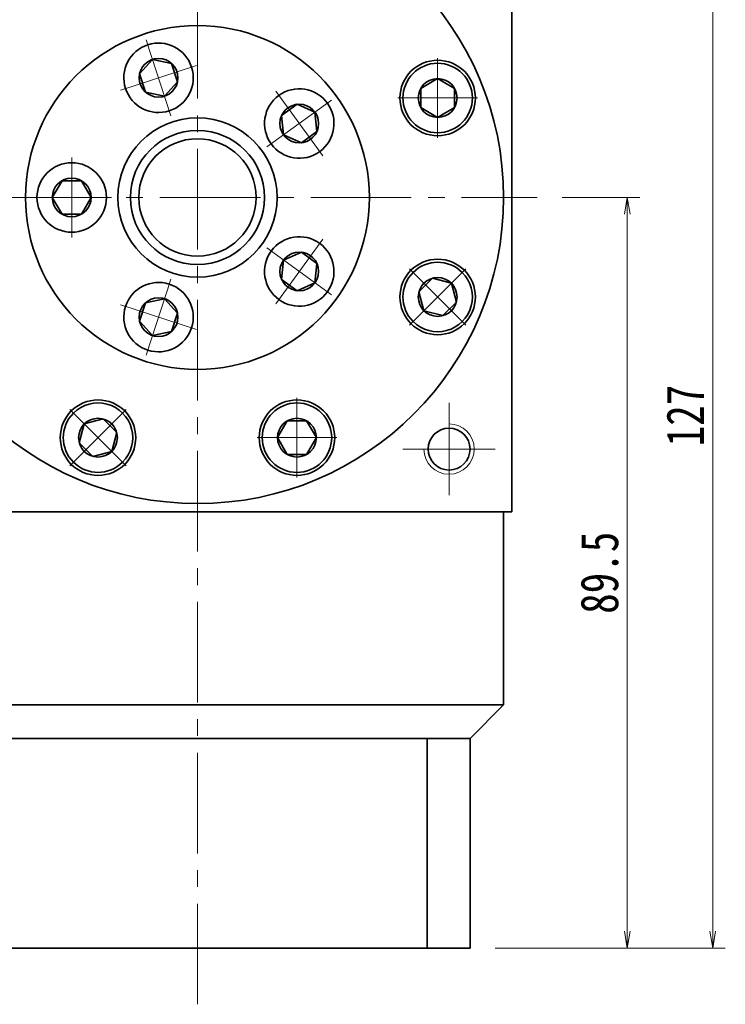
# Model space of a CAD drawing. Header units: millimetres. Extents: x -3 to 542, y 0 to 371.
# Tile 4 of 5: x 325 to 409, y 177 to 294. Entities that reach past the tile are written whole.
import ezdxf

# ---------------------------------------------------------------- set-up
doc = ezdxf.new("R2010")
doc.units = ezdxf.units.MM
doc.linetypes.add('点画线', pattern=[18, 12, -2, 2, -2])
for name, color, linetype, lineweight in [('中心线层', 1, '点画线', 18), ('尺寸线层', 3, 'Continuous', 18), ('粗实线层', 7, 'Continuous', 35)]:
    doc.layers.add(name, color=color, linetype=linetype, lineweight=lineweight)
doc.styles.add('宋体', font='txt', dxfattribs={"width": 0.8})
doc.dimstyles.new('A水平标注$0', dxfattribs={"dimtxt": 3.5, "dimasz": 2, "dimexe": 1.5, "dimexo": 3, "dimgap": 1.1, "dimtad": 1, "dimtoh": 1, "dimdec": 4, "dimdsep": 46, "dimtxsty": '宋体', "dimblk": 'OPEN', "dimcen": 3, "dimclrd": 3, "dimclre": 3, "dimclrt": 6, "dimadec": 0, "dimazin": 0, "dimtm": 1e-09, "dimtfac": 1, "dimtdec": 4, "dimtix": 1, "dimtmove": 0, "dimatfit": 3, "dimldrblk": 'OPEN', "dimfxl": 0, "dimlwd": 13, "dimlwe": 13, "dimarcsym": 0})

# ---------------------------------------------------------------- blocks, each defined once
blk = doc.blocks.new('*X5')
at = {"layer": '中心线层', "linetype": '点画线', "lineweight": 18}
for p, q in [((0, -4.76), (0, 4.76)), ((-4.76, 0), (4.76, 0))]:
    blk.add_line(p, q, dxfattribs=at)
at = {"layer": '粗实线层'}
for p, q in [((-2.31, 0), (-1.15, 2)), ((-1.15, 2), (1.15, 2)), ((2.31, 0), (1.15, 2)), ((2.31, 0), (1.15, 2)), ((-2.31, 0), (-1.15, -2)), ((2.31, 0), (1.15, -2)), ((-1.15, -2), (1.15, -2))]:
    blk.add_line(p, q, dxfattribs=at)
blk.add_circle((0, 0), 2.31, dxfattribs=at)
for start, end in [(0, 180), (180, 360)]:
    blk.add_arc((0, 0), 4.14, start, end, dxfattribs=at)
blk = doc.blocks.new('_Open')
at = {"color": 0, "linetype": 'ByBlock', "lineweight": -2}
for p, q in [((-1, 0.167), (0, 0)), ((-1, -0.167), (0, 0)), ((0, 0), (-1, 0))]:
    blk.add_line(p, q, dxfattribs=at)
blk = doc.blocks.new('*D25')
at = {"layer": 'Defpoints', "color": 0}
for p in [(386.48, 273.11), (378.48, 183.61), (397.24, 183.61)]:
    blk.add_point(p, dxfattribs=at)
at = {"layer": '尺寸线层', "color": 3, "lineweight": 13}
for p, q in [((389.48, 273.11), (398.74, 273.11)), ((397.24, 271.11), (397.24, 185.61)), ((381.48, 183.61), (398.74, 183.61))]:
    blk.add_line(p, q, dxfattribs=at)
at = {"layer": '尺寸线层', "color": 3, "lineweight": 13, "xscale": 2, "yscale": 2, "zscale": 2}
for p, rotation in [((397.24, 273.11), 90), ((397.24, 183.61), 270)]:
    blk.add_blockref('_Open', p, dxfattribs=dict(at, rotation=rotation))
at = {"layer": '尺寸线层', "color": 6, "insert": (393.94, 228.36), "char_height": 4.5, "attachment_point": 5, "rotation": 90, "style": '宋体'}
blk.add_mtext('89.5', dxfattribs=at)
blk = doc.blocks.new('*D26')
at = {"layer": 'Defpoints', "color": 0}
for p in [(383.48, 310.61), (378.48, 183.61), (407.42, 183.61)]:
    blk.add_point(p, dxfattribs=at)
at = {"layer": '尺寸线层', "color": 3, "lineweight": 13}
for p, q in [((386.48, 310.61), (408.92, 310.61)), ((407.42, 308.61), (407.42, 185.61)), ((381.48, 183.61), (408.92, 183.61))]:
    blk.add_line(p, q, dxfattribs=at)
at = {"layer": '尺寸线层', "color": 3, "lineweight": 13, "xscale": 2, "yscale": 2, "zscale": 2}
for p, rotation in [((407.42, 310.61), 90), ((407.42, 183.61), 270)]:
    blk.add_blockref('_Open', p, dxfattribs=dict(at, rotation=rotation))
at = {"layer": '尺寸线层', "color": 6, "insert": (404.14, 247.11), "char_height": 4.5, "attachment_point": 5, "rotation": 90, "style": '宋体'}
blk.add_mtext('127', dxfattribs=at)
blk = doc.blocks.new('*X7')
at = {"layer": '中心线层', "linetype": '点画线', "lineweight": 18}
for p, q in [((0, -4.76), (0, 4.76)), ((-4.76, 0), (4.76, 0))]:
    blk.add_line(p, q, dxfattribs=at)
at = {"layer": '粗实线层'}
for p, q in [((-2.31, 0), (-1.15, 2)), ((-1.15, 2), (1.15, 2)), ((2.31, 0), (1.15, 2)), ((2.31, 0), (1.15, 2)), ((-2.31, 0), (-1.15, -2)), ((2.31, 0), (1.15, -2)), ((-1.15, -2), (1.15, -2))]:
    blk.add_line(p, q, dxfattribs=at)
blk.add_circle((0, 0), 2.31, dxfattribs=at)
for start, end in [(0, 180), (180, 360)]:
    blk.add_arc((0, 0), 4.14, start, end, dxfattribs=at)
blk = doc.blocks.new('243gh')
at = {"layer": '粗实线层'}
blk.add_circle((0, 0), 8, dxfattribs=at)
blk.add_wipeout([(-10.86, 0), (-10.86, 0.02), (-10.86, 0.05), (-10.86, 0.07), (-10.86, 0.1), (-10.86, 0.12), (-10.86, 0.15), (-10.86, 0.17), (-10.86, 0.19), (-10.87, 0.22), (-10.87, 0.24), (-10.87, 0.27), (-10.87, 0.29), (-10.87, 0.32), (-10.87, 0.34), (-10.88, 0.36), (-10.88, 0.39), (-10.88, 0.41), (-10.88, 0.44), (-10.89, 0.46), (-10.89, 0.48), (-10.89, 0.51), (-10.89, 0.53), (-10.9, 0.56), (-10.9, 0.58), (-10.9, 0.6), (-10.91, 0.63), (-10.91, 0.65), (-10.92, 0.68), (-10.92, 0.7), (-10.92, 0.72), (-10.92, 0.72), (-10.96, 0.91), (-11.01, 1.1), (-11.06, 1.28), (-11.13, 1.47), (-11.2, 1.64), (-11.28, 1.82), (-11.37, 1.99), (-11.47, 2.16), (-11.57, 2.32), (-11.68, 2.48), (-11.8, 2.63), (-11.93, 2.77), (-12.06, 2.91), (-12.2, 3.05), (-12.34, 3.17), (-12.49, 3.29), (-12.65, 3.41), (-12.81, 3.51), (-12.97, 3.61), (-13.14, 3.7), (-13.32, 3.78), (-13.5, 3.86), (-13.68, 3.92), (-13.86, 3.98), (-14.05, 4.03), (-14.23, 4.07), (-14.42, 4.1), (-14.62, 4.12), (-14.81, 4.14), (-15, 4.14), (-15, 4.14), (-15.19, 4.14), (-15.38, 4.12), (-15.58, 4.1), (-15.77, 4.07), (-15.95, 4.03), (-16.14, 3.98), (-16.32, 3.92), (-16.5, 3.86), (-16.68, 3.78), (-16.86, 3.7), (-17.03, 3.61), (-17.19, 3.51), (-17.35, 3.41), (-17.51, 3.29), (-17.66, 3.17), (-17.8, 3.05), (-17.94, 2.91), (-18.07, 2.77), (-18.2, 2.63), (-18.32, 2.48), (-18.43, 2.32), (-18.53, 2.16), (-18.63, 1.99), (-18.72, 1.82), (-18.8, 1.64), (-18.87, 1.47), (-18.94, 1.28), (-18.99, 1.1), (-19.04, 0.91), (-19.08, 0.72), (-19.08, 0.72), (-19.08, 0.7), (-19.08, 0.68), (-19.09, 0.65), (-19.09, 0.63), (-19.1, 0.6), (-19.1, 0.58), (-19.1, 0.56), (-19.11, 0.53), (-19.11, 0.51), (-19.11, 0.48), (-19.11, 0.46), (-19.12, 0.44), (-19.12, 0.41), (-19.12, 0.39), (-19.12, 0.36), (-19.13, 0.34), (-19.13, 0.32), (-19.13, 0.29), (-19.13, 0.27), (-19.13, 0.24), (-19.13, 0.22), (-19.14, 0.19), (-19.14, 0.17), (-19.14, 0.15), (-19.14, 0.12), (-19.14, 0.1), (-19.14, 0.07), (-19.14, 0.05), (-19.14, 0.02), (-19.14, 0), (-19.14, 0), (-19.13, -0.22), (-19.12, -0.43), (-19.09, -0.65), (-19.05, -0.86), (-19, -1.07), (-18.94, -1.28), (-18.87, -1.48), (-18.78, -1.68), (-18.69, -1.88), (-18.59, -2.07), (-18.47, -2.25), (-18.35, -2.43), (-18.22, -2.61), (-18.08, -2.77), (-17.93, -2.93), (-17.77, -3.08), (-17.61, -3.22), (-17.43, -3.35), (-17.25, -3.47), (-17.07, -3.59), (-16.88, -3.69), (-16.68, -3.78), (-16.48, -3.87), (-16.28, -3.94), (-16.07, -4), (-15.86, -4.05), (-15.65, -4.09), (-15.43, -4.12), (-15.22, -4.13), (-15, -4.14), (-15, -4.14), (-14.78, -4.13), (-14.57, -4.12), (-14.35, -4.09), (-14.14, -4.05), (-13.93, -4), (-13.72, -3.94), (-13.52, -3.87), (-13.32, -3.78), (-13.12, -3.69), (-12.93, -3.59), (-12.75, -3.47), (-12.57, -3.35), (-12.39, -3.22), (-12.23, -3.08), (-12.07, -2.93), (-11.92, -2.77), (-11.78, -2.61), (-11.65, -2.43), (-11.53, -2.25), (-11.41, -2.07), (-11.31, -1.88), (-11.22, -1.68), (-11.13, -1.48), (-11.06, -1.28), (-11, -1.07), (-10.95, -0.86), (-10.91, -0.65), (-10.88, -0.43), (-10.87, -0.22)]).dxf.layer = '粗实线层'
blk.add_circle((0, 0), 20.5, dxfattribs=at)
blk.add_blockref('*X7', (-15, 0), dxfattribs=at)
for points in [[(-3.36, 10.33), (-3.33, 10.34), (-3.31, 10.34), (-3.29, 10.35), (-3.26, 10.36), (-3.24, 10.37), (-3.22, 10.38), (-3.2, 10.38), (-3.17, 10.39), (-3.15, 10.4), (-3.13, 10.41), (-3.1, 10.42), (-3.08, 10.43), (-3.06, 10.44), (-3.04, 10.45), (-3.02, 10.46), (-2.99, 10.47), (-2.97, 10.48), (-2.95, 10.49), (-2.93, 10.5), (-2.9, 10.51), (-2.88, 10.52), (-2.86, 10.53), (-2.84, 10.54), (-2.82, 10.55), (-2.79, 10.56), (-2.77, 10.57), (-2.75, 10.58), (-2.73, 10.59), (-2.71, 10.6), (-2.69, 10.61), (-2.69, 10.61), (-2.52, 10.71), (-2.36, 10.81), (-2.2, 10.92), (-2.05, 11.04), (-1.9, 11.16), (-1.76, 11.29), (-1.62, 11.43), (-1.49, 11.57), (-1.37, 11.72), (-1.26, 11.87), (-1.15, 12.03), (-1.05, 12.2), (-0.96, 12.37), (-0.87, 12.54), (-0.8, 12.72), (-0.73, 12.9), (-0.67, 13.08), (-0.62, 13.27), (-0.58, 13.45), (-0.54, 13.64), (-0.52, 13.83), (-0.5, 14.03), (-0.5, 14.22), (-0.5, 14.41), (-0.51, 14.6), (-0.53, 14.79), (-0.56, 14.99), (-0.6, 15.17), (-0.64, 15.36), (-0.7, 15.55), (-0.7, 15.55), (-0.76, 15.73), (-0.83, 15.91), (-0.91, 16.08), (-1, 16.25), (-1.1, 16.42), (-1.2, 16.58), (-1.31, 16.74), (-1.43, 16.89), (-1.56, 17.03), (-1.69, 17.17), (-1.83, 17.31), (-1.97, 17.44), (-2.12, 17.56), (-2.28, 17.67), (-2.44, 17.78), (-2.6, 17.87), (-2.77, 17.96), (-2.95, 18.05), (-3.13, 18.12), (-3.31, 18.19), (-3.49, 18.24), (-3.68, 18.29), (-3.87, 18.33), (-4.05, 18.36), (-4.25, 18.39), (-4.44, 18.4), (-4.63, 18.41), (-4.82, 18.4), (-5.01, 18.39), (-5.21, 18.37), (-5.21, 18.37), (-5.23, 18.36), (-5.25, 18.36), (-5.28, 18.36), (-5.3, 18.35), (-5.33, 18.35), (-5.35, 18.34), (-5.37, 18.34), (-5.4, 18.34), (-5.42, 18.33), (-5.45, 18.33), (-5.47, 18.32), (-5.49, 18.32), (-5.52, 18.31), (-5.54, 18.31), (-5.56, 18.3), (-5.59, 18.29), (-5.61, 18.29), (-5.63, 18.28), (-5.66, 18.28), (-5.68, 18.27), (-5.71, 18.27), (-5.73, 18.26), (-5.75, 18.25), (-5.78, 18.25), (-5.8, 18.24), (-5.82, 18.23), (-5.85, 18.23), (-5.87, 18.22), (-5.89, 18.21), (-5.91, 18.2), (-5.91, 18.2), (-6.12, 18.13), (-6.32, 18.05), (-6.51, 17.95), (-6.71, 17.85), (-6.89, 17.74), (-7.07, 17.62), (-7.24, 17.48), (-7.41, 17.34), (-7.56, 17.19), (-7.71, 17.04), (-7.85, 16.87), (-7.98, 16.7), (-8.11, 16.52), (-8.22, 16.34), (-8.32, 16.15), (-8.42, 15.95), (-8.5, 15.75), (-8.57, 15.55), (-8.63, 15.34), (-8.68, 15.13), (-8.72, 14.91), (-8.75, 14.7), (-8.77, 14.48), (-8.78, 14.27), (-8.77, 14.05), (-8.75, 13.83), (-8.72, 13.62), (-8.68, 13.41), (-8.63, 13.19), (-8.57, 12.99), (-8.57, 12.99), (-8.5, 12.78), (-8.42, 12.58), (-8.32, 12.39), (-8.22, 12.2), (-8.11, 12.01), (-7.98, 11.83), (-7.85, 11.66), (-7.71, 11.5), (-7.56, 11.34), (-7.41, 11.19), (-7.24, 11.05), (-7.07, 10.92), (-6.89, 10.79), (-6.71, 10.68), (-6.51, 10.58), (-6.32, 10.48), (-6.12, 10.4), (-5.91, 10.33), (-5.71, 10.27), (-5.5, 10.22), (-5.28, 10.18), (-5.07, 10.15), (-4.85, 10.13), (-4.64, 10.13), (-4.42, 10.13), (-4.2, 10.15), (-3.99, 10.18), (-3.77, 10.22), (-3.56, 10.27)], [(8.79, 6.38), (8.8, 6.36), (8.81, 6.34), (8.83, 6.32), (8.84, 6.31), (8.86, 6.29), (8.87, 6.27), (8.89, 6.25), (8.9, 6.23), (8.92, 6.21), (8.93, 6.19), (8.95, 6.17), (8.97, 6.15), (8.98, 6.14), (9, 6.12), (9.01, 6.1), (9.03, 6.08), (9.04, 6.06), (9.06, 6.04), (9.08, 6.03), (9.09, 6.01), (9.11, 5.99), (9.13, 5.97), (9.14, 5.96), (9.16, 5.94), (9.18, 5.92), (9.19, 5.9), (9.21, 5.89), (9.23, 5.87), (9.25, 5.85), (9.26, 5.84), (9.26, 5.84), (9.4, 5.7), (9.55, 5.58), (9.71, 5.46), (9.86, 5.36), (10.03, 5.25), (10.2, 5.16), (10.37, 5.07), (10.54, 5), (10.72, 4.93), (10.91, 4.86), (11.09, 4.81), (11.28, 4.77), (11.47, 4.73), (11.66, 4.7), (11.85, 4.69), (12.04, 4.68), (12.23, 4.68), (12.43, 4.69), (12.62, 4.7), (12.81, 4.73), (13, 4.77), (13.18, 4.81), (13.37, 4.87), (13.55, 4.93), (13.73, 5), (13.91, 5.08), (14.08, 5.16), (14.25, 5.26), (14.41, 5.36), (14.57, 5.47), (14.57, 5.47), (14.72, 5.58), (14.87, 5.71), (15.01, 5.84), (15.15, 5.98), (15.27, 6.12), (15.4, 6.27), (15.51, 6.42), (15.62, 6.58), (15.72, 6.75), (15.81, 6.91), (15.9, 7.09), (15.97, 7.26), (16.04, 7.44), (16.1, 7.63), (16.15, 7.81), (16.19, 8), (16.23, 8.19), (16.25, 8.38), (16.27, 8.57), (16.27, 8.77), (16.27, 8.96), (16.26, 9.15), (16.24, 9.34), (16.21, 9.53), (16.18, 9.72), (16.13, 9.91), (16.07, 10.09), (16.01, 10.27), (15.94, 10.45), (15.86, 10.63), (15.86, 10.63), (15.85, 10.65), (15.84, 10.67), (15.83, 10.69), (15.82, 10.71), (15.8, 10.74), (15.79, 10.76), (15.78, 10.78), (15.77, 10.8), (15.76, 10.82), (15.75, 10.84), (15.73, 10.86), (15.72, 10.88), (15.71, 10.9), (15.7, 10.93), (15.69, 10.95), (15.67, 10.97), (15.66, 10.99), (15.65, 11.01), (15.63, 11.03), (15.62, 11.05), (15.61, 11.07), (15.59, 11.09), (15.58, 11.11), (15.57, 11.13), (15.55, 11.15), (15.54, 11.17), (15.53, 11.19), (15.51, 11.21), (15.5, 11.23), (15.48, 11.25), (15.48, 11.25), (15.35, 11.42), (15.21, 11.59), (15.06, 11.74), (14.91, 11.89), (14.74, 12.03), (14.57, 12.17), (14.39, 12.29), (14.21, 12.4), (14.01, 12.51), (13.82, 12.6), (13.62, 12.68), (13.41, 12.75), (13.21, 12.82), (13, 12.87), (12.78, 12.91), (12.57, 12.93), (12.35, 12.95), (12.14, 12.96), (11.92, 12.95), (11.7, 12.93), (11.49, 12.91), (11.27, 12.87), (11.06, 12.82), (10.86, 12.75), (10.65, 12.68), (10.45, 12.6), (10.26, 12.51), (10.07, 12.4), (9.88, 12.29), (9.7, 12.17), (9.7, 12.17), (9.53, 12.03), (9.37, 11.89), (9.21, 11.74), (9.06, 11.59), (8.92, 11.42), (8.79, 11.25), (8.66, 11.07), (8.55, 10.89), (8.45, 10.7), (8.35, 10.5), (8.27, 10.3), (8.2, 10.1), (8.14, 9.89), (8.09, 9.68), (8.05, 9.46), (8.02, 9.25), (8, 9.03), (8, 8.82), (8, 8.6), (8.02, 8.38), (8.05, 8.17), (8.09, 7.96), (8.14, 7.75), (8.2, 7.54), (8.27, 7.33), (8.35, 7.13), (8.45, 6.94), (8.55, 6.75), (8.66, 6.56)], [(8.79, -6.38), (8.77, -6.4), (8.76, -6.42), (8.74, -6.44), (8.73, -6.46), (8.72, -6.48), (8.7, -6.5), (8.69, -6.52), (8.68, -6.54), (8.66, -6.56), (8.65, -6.58), (8.64, -6.6), (8.62, -6.62), (8.61, -6.65), (8.6, -6.67), (8.59, -6.69), (8.57, -6.71), (8.56, -6.73), (8.55, -6.75), (8.54, -6.77), (8.52, -6.79), (8.51, -6.81), (8.5, -6.83), (8.49, -6.86), (8.48, -6.88), (8.47, -6.9), (8.46, -6.92), (8.44, -6.94), (8.43, -6.96), (8.42, -6.98), (8.41, -7.01), (8.41, -7.01), (8.33, -7.18), (8.26, -7.36), (8.2, -7.54), (8.14, -7.73), (8.1, -7.91), (8.06, -8.1), (8.03, -8.29), (8.01, -8.48), (8, -8.68), (8, -8.87), (8, -9.06), (8.02, -9.25), (8.04, -9.44), (8.08, -9.63), (8.12, -9.82), (8.17, -10.01), (8.23, -10.19), (8.3, -10.37), (8.37, -10.55), (8.46, -10.72), (8.55, -10.89), (8.65, -11.05), (8.76, -11.21), (8.87, -11.37), (9, -11.52), (9.12, -11.66), (9.26, -11.8), (9.4, -11.93), (9.55, -12.05), (9.7, -12.17), (9.7, -12.17), (9.86, -12.28), (10.02, -12.38), (10.19, -12.47), (10.36, -12.56), (10.54, -12.64), (10.72, -12.71), (10.9, -12.77), (11.09, -12.82), (11.27, -12.87), (11.46, -12.9), (11.65, -12.93), (11.84, -12.95), (12.04, -12.96), (12.23, -12.96), (12.42, -12.95), (12.61, -12.93), (12.8, -12.9), (12.99, -12.87), (13.18, -12.82), (13.37, -12.77), (13.55, -12.71), (13.73, -12.64), (13.9, -12.56), (14.08, -12.47), (14.24, -12.38), (14.41, -12.28), (14.56, -12.17), (14.72, -12.05), (14.87, -11.93), (15.01, -11.8), (15.01, -11.8), (15.02, -11.78), (15.04, -11.76), (15.06, -11.75), (15.08, -11.73), (15.09, -11.71), (15.11, -11.7), (15.13, -11.68), (15.14, -11.66), (15.16, -11.64), (15.18, -11.63), (15.19, -11.61), (15.21, -11.59), (15.23, -11.57), (15.24, -11.55), (15.26, -11.53), (15.27, -11.52), (15.29, -11.5), (15.31, -11.48), (15.32, -11.46), (15.34, -11.44), (15.35, -11.42), (15.37, -11.4), (15.38, -11.39), (15.4, -11.37), (15.41, -11.35), (15.43, -11.33), (15.44, -11.31), (15.46, -11.29), (15.47, -11.27), (15.48, -11.25), (15.48, -11.25), (15.61, -11.07), (15.72, -10.89), (15.82, -10.7), (15.92, -10.5), (16, -10.3), (16.07, -10.1), (16.13, -9.89), (16.18, -9.68), (16.22, -9.46), (16.25, -9.25), (16.27, -9.03), (16.28, -8.82), (16.27, -8.6), (16.25, -8.38), (16.22, -8.17), (16.18, -7.96), (16.13, -7.75), (16.07, -7.54), (16, -7.33), (15.92, -7.13), (15.82, -6.94), (15.72, -6.75), (15.61, -6.56), (15.48, -6.38), (15.35, -6.21), (15.21, -6.05), (15.06, -5.89), (14.91, -5.74), (14.74, -5.6), (14.57, -5.47), (14.57, -5.47), (14.39, -5.34), (14.21, -5.23), (14.01, -5.13), (13.82, -5.03), (13.62, -4.95), (13.41, -4.88), (13.21, -4.82), (13, -4.77), (12.78, -4.73), (12.57, -4.7), (12.35, -4.68), (12.14, -4.68), (11.92, -4.68), (11.7, -4.7), (11.49, -4.73), (11.27, -4.77), (11.06, -4.82), (10.86, -4.88), (10.65, -4.95), (10.45, -5.03), (10.26, -5.13), (10.07, -5.23), (9.88, -5.34), (9.7, -5.47), (9.53, -5.6), (9.37, -5.74), (9.21, -5.89), (9.06, -6.05), (8.92, -6.21)], [(-3.36, -10.33), (-3.38, -10.32), (-3.4, -10.31), (-3.43, -10.31), (-3.45, -10.3), (-3.47, -10.29), (-3.5, -10.29), (-3.52, -10.28), (-3.54, -10.27), (-3.57, -10.27), (-3.59, -10.26), (-3.61, -10.25), (-3.64, -10.25), (-3.66, -10.24), (-3.68, -10.24), (-3.71, -10.23), (-3.73, -10.23), (-3.75, -10.22), (-3.78, -10.22), (-3.8, -10.21), (-3.83, -10.21), (-3.85, -10.2), (-3.87, -10.2), (-3.9, -10.19), (-3.92, -10.19), (-3.94, -10.18), (-3.97, -10.18), (-3.99, -10.18), (-4.02, -10.17), (-4.04, -10.17), (-4.06, -10.17), (-4.06, -10.17), (-4.26, -10.14), (-4.45, -10.13), (-4.64, -10.13), (-4.83, -10.13), (-5.02, -10.14), (-5.22, -10.17), (-5.41, -10.2), (-5.59, -10.24), (-5.78, -10.29), (-5.96, -10.34), (-6.14, -10.41), (-6.32, -10.49), (-6.5, -10.57), (-6.67, -10.66), (-6.83, -10.76), (-6.99, -10.86), (-7.15, -10.98), (-7.3, -11.1), (-7.44, -11.22), (-7.58, -11.36), (-7.71, -11.5), (-7.84, -11.64), (-7.96, -11.79), (-8.07, -11.95), (-8.17, -12.11), (-8.27, -12.28), (-8.36, -12.45), (-8.44, -12.63), (-8.51, -12.8), (-8.57, -12.99), (-8.57, -12.99), (-8.63, -13.17), (-8.67, -13.36), (-8.71, -13.55), (-8.74, -13.74), (-8.76, -13.93), (-8.77, -14.12), (-8.77, -14.31), (-8.77, -14.51), (-8.75, -14.7), (-8.73, -14.89), (-8.69, -15.08), (-8.65, -15.27), (-8.6, -15.45), (-8.54, -15.63), (-8.47, -15.81), (-8.4, -15.99), (-8.31, -16.16), (-8.22, -16.33), (-8.12, -16.5), (-8.01, -16.66), (-7.9, -16.81), (-7.78, -16.96), (-7.65, -17.1), (-7.51, -17.24), (-7.37, -17.37), (-7.23, -17.5), (-7.07, -17.61), (-6.91, -17.72), (-6.75, -17.82), (-6.58, -17.92), (-6.58, -17.92), (-6.56, -17.93), (-6.54, -17.94), (-6.52, -17.95), (-6.5, -17.96), (-6.48, -17.97), (-6.45, -17.98), (-6.43, -18), (-6.41, -18.01), (-6.39, -18.02), (-6.37, -18.03), (-6.34, -18.04), (-6.32, -18.05), (-6.3, -18.06), (-6.28, -18.07), (-6.26, -18.08), (-6.23, -18.09), (-6.21, -18.09), (-6.19, -18.1), (-6.17, -18.11), (-6.14, -18.12), (-6.12, -18.13), (-6.1, -18.14), (-6.07, -18.15), (-6.05, -18.16), (-6.03, -18.16), (-6.01, -18.17), (-5.98, -18.18), (-5.96, -18.19), (-5.94, -18.2), (-5.91, -18.2), (-5.91, -18.2), (-5.71, -18.26), (-5.5, -18.32), (-5.28, -18.35), (-5.07, -18.38), (-4.85, -18.4), (-4.64, -18.41), (-4.42, -18.4), (-4.2, -18.38), (-3.99, -18.35), (-3.77, -18.32), (-3.56, -18.26), (-3.36, -18.2), (-3.15, -18.13), (-2.95, -18.05), (-2.76, -17.95), (-2.57, -17.85), (-2.38, -17.74), (-2.2, -17.62), (-2.03, -17.48), (-1.87, -17.34), (-1.71, -17.19), (-1.56, -17.04), (-1.42, -16.87), (-1.29, -16.7), (-1.16, -16.52), (-1.05, -16.34), (-0.95, -16.15), (-0.85, -15.95), (-0.77, -15.75), (-0.7, -15.55), (-0.7, -15.55), (-0.64, -15.34), (-0.59, -15.13), (-0.55, -14.91), (-0.52, -14.7), (-0.5, -14.48), (-0.5, -14.27), (-0.5, -14.05), (-0.52, -13.83), (-0.55, -13.62), (-0.59, -13.41), (-0.64, -13.19), (-0.7, -12.99), (-0.77, -12.78), (-0.85, -12.58), (-0.95, -12.39), (-1.05, -12.2), (-1.16, -12.01), (-1.29, -11.83), (-1.42, -11.66), (-1.56, -11.5), (-1.71, -11.34), (-1.87, -11.19), (-2.03, -11.05), (-2.2, -10.92), (-2.38, -10.79), (-2.57, -10.68), (-2.76, -10.58), (-2.95, -10.48), (-3.15, -10.4)]]:
    blk.add_wipeout(points).dxf.layer = '粗实线层'
blk.add_circle((0, 0), 9.5, dxfattribs=at)
for p, rotation in [((-4.64, 14.27), 288.0000000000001), ((12.14, 8.82), 216.0000000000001), ((12.14, -8.82), 144), ((-4.64, -14.27), 72.00000000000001)]:
    blk.add_blockref('*X7', p, dxfattribs=dict(at, rotation=rotation))

msp = doc.modelspace()

# ---------------------------------------------------------------- linework, layer by layer
at = {"layer": '中心线层'}
for p, q in [((345.98324, 176.90059), (345.98324, 313.61055)), ((305.48324, 273.11055), (386.48324, 273.11055)), ((375.98324, 248.61055), (375.98324, 237.61055)), ((381.48324, 243.11055), (370.48324, 243.11055))]:
    msp.add_line(p, q, dxfattribs=at)
at = {"layer": '粗实线层'}
for p, q in [((383.48324, 310.61055), (383.48324, 235.61055)), ((308.48324, 235.61055), (383.48324, 235.61055)), ((382.48324, 212.61055), (382.48324, 235.61055)), ((309.48324, 212.61055), (382.48324, 212.61055)), ((378.48324, 208.61055), (382.48324, 212.61055)), ((378.48324, 208.61055), (313.48324, 208.61055)), ((373.36937, 183.61055), (373.36937, 208.61055)), ((378.48324, 183.61055), (378.48324, 208.61055)), ((313.48324, 183.61055), (378.48324, 183.61055))]:
    msp.add_line(p, q, dxfattribs=at)
for centre, radius in [((374.62351, 284.97374), 4.5), ((374.62351, 261.24736), 4.5), ((334.12006, 244.47029), 4.5), ((357.84643, 244.47029), 4.5), ((375.98324, 243.11055), 2.5)]:
    msp.add_circle(centre, radius, dxfattribs=at)
at = {"layer": '粗实线层', "lineweight": 18}
msp.add_arc((375.98324, 243.11055), 3, 180, 90, dxfattribs=at)

# ---------------------------------------------------------------- next in the draw order: wipeouts: each hides what was drawn before it
for points in [[(374.62351, 280.83374), (374.64777, 280.83381), (374.67203, 280.83402), (374.69629, 280.83438), (374.72055, 280.83487), (374.74481, 280.83551), (374.76906, 280.8363), (374.7933, 280.83722), (374.81754, 280.83829), (374.84178, 280.83949), (374.866, 280.84084), (374.89022, 280.84234), (374.91443, 280.84397), (374.93862, 280.84575), (374.96281, 280.84766), (374.98699, 280.84972), (375.01115, 280.85193), (375.0353, 280.85427), (375.05944, 280.85675), (375.08356, 280.85938), (375.10766, 280.86214), (375.13175, 280.86505), (375.15582, 280.8681), (375.17987, 280.87129), (375.20391, 280.87462), (375.22792, 280.87809), (375.25191, 280.88171), (375.27588, 280.88546), (375.29983, 280.88935), (375.32376, 280.89339), (375.34766, 280.89756), (375.34766, 280.89756), (375.53635, 280.93563), (375.72306, 280.98242), (375.9074, 281.03785), (376.08896, 281.10178), (376.26735, 281.17408), (376.44219, 281.2546), (376.6131, 281.34316), (376.77971, 281.43956), (376.94166, 281.54361), (377.09859, 281.65507), (377.25018, 281.7737), (377.39608, 281.89926), (377.536, 282.03146), (377.66961, 282.17002), (377.79664, 282.31464), (377.91682, 282.46501), (378.02987, 282.6208), (378.13556, 282.78168), (378.23365, 282.9473), (378.32394, 283.1173), (378.40624, 283.29131), (378.48035, 283.46896), (378.54613, 283.64986), (378.60343, 283.83362), (378.65212, 284.01985), (378.6921, 284.20814), (378.72329, 284.39809), (378.74562, 284.58928), (378.75903, 284.7813), (378.76351, 284.97374), (378.76351, 284.97374), (378.75903, 285.16617), (378.74562, 285.3582), (378.72329, 285.54939), (378.6921, 285.73933), (378.65212, 285.92762), (378.60343, 286.11385), (378.54613, 286.29762), (378.48035, 286.47852), (378.40624, 286.65617), (378.32394, 286.83018), (378.23365, 287.00018), (378.13556, 287.1658), (378.02987, 287.32667), (377.91682, 287.48247), (377.79664, 287.63284), (377.66961, 287.77746), (377.536, 287.91602), (377.39608, 288.04822), (377.25018, 288.17377), (377.09859, 288.2924), (376.94166, 288.40387), (376.77971, 288.50791), (376.6131, 288.60432), (376.44219, 288.69287), (376.26735, 288.77339), (376.08896, 288.84569), (375.9074, 288.90963), (375.72306, 288.96505), (375.53635, 289.01185), (375.34766, 289.04991), (375.34766, 289.04991), (375.32376, 289.05409), (375.29983, 289.05812), (375.27588, 289.06201), (375.25191, 289.06577), (375.22792, 289.06938), (375.20391, 289.07285), (375.17987, 289.07618), (375.15582, 289.07937), (375.13175, 289.08242), (375.10766, 289.08533), (375.08356, 289.0881), (375.05944, 289.09072), (375.0353, 289.09321), (375.01115, 289.09555), (374.98699, 289.09775), (374.96281, 289.09981), (374.93862, 289.10173), (374.91443, 289.1035), (374.89022, 289.10514), (374.866, 289.10663), (374.84178, 289.10798), (374.81754, 289.10919), (374.7933, 289.11025), (374.76906, 289.11118), (374.74481, 289.11196), (374.72055, 289.1126), (374.69629, 289.1131), (374.67203, 289.11345), (374.64777, 289.11367), (374.62351, 289.11374), (374.62351, 289.11374), (374.40684, 289.10806), (374.19076, 289.09106), (373.97587, 289.06277), (373.76275, 289.02327), (373.552, 288.97267), (373.34418, 288.91111), (373.13986, 288.83876), (372.93962, 288.75582), (372.74399, 288.6625), (372.55351, 288.55908), (372.3687, 288.44583), (372.19008, 288.32307), (372.01812, 288.19112), (371.85331, 288.05036), (371.69609, 287.90116), (371.54689, 287.74394), (371.40612, 287.57912), (371.27418, 287.40717), (371.15141, 287.22854), (371.03816, 287.04374), (370.93474, 286.85326), (370.84143, 286.65763), (370.75849, 286.45738), (370.68613, 286.25307), (370.62458, 286.04525), (370.57398, 285.83449), (370.53448, 285.62138), (370.50619, 285.40648), (370.48918, 285.19041), (370.48351, 284.97374), (370.48351, 284.97374), (370.48918, 284.75707), (370.50619, 284.54099), (370.53448, 284.3261), (370.57398, 284.11298), (370.62458, 283.90223), (370.68613, 283.69441), (370.75849, 283.49009), (370.84143, 283.28985), (370.93474, 283.09422), (371.03816, 282.90374), (371.15141, 282.71893), (371.27418, 282.54031), (371.40612, 282.36835), (371.54689, 282.20354), (371.69609, 282.04631), (371.85331, 281.89712), (372.01812, 281.75635), (372.19008, 281.62441), (372.3687, 281.50164), (372.55351, 281.38839), (372.74399, 281.28497), (372.93962, 281.19166), (373.13986, 281.10871), (373.34418, 281.03636), (373.552, 280.9748), (373.76275, 280.92421), (373.97587, 280.88471), (374.19076, 280.85642), (374.40684, 280.83941)], [(371.69609, 258.31994), (371.71329, 258.30284), (371.7306, 258.28583), (371.74801, 258.26893), (371.76551, 258.25213), (371.78311, 258.23543), (371.80081, 258.21883), (371.81861, 258.20234), (371.83651, 258.18596), (371.8545, 258.16968), (371.87258, 258.1535), (371.89076, 258.13743), (371.90903, 258.12147), (371.9274, 258.10561), (371.94586, 258.08987), (371.96441, 258.07423), (371.98305, 258.0587), (372.00178, 258.04328), (372.02061, 258.02797), (372.03952, 258.01277), (372.05852, 257.99768), (372.07761, 257.9827), (372.09679, 257.96784), (372.11605, 257.95309), (372.1354, 257.93845), (372.15483, 257.92392), (372.17435, 257.90951), (372.19396, 257.89522), (372.21365, 257.88104), (372.23342, 257.86697), (372.25327, 257.85302), (372.25327, 257.85302), (372.41361, 257.74652), (372.57872, 257.64758), (372.74826, 257.55642), (372.92185, 257.47325), (373.09912, 257.39823), (373.27969, 257.33153), (373.46316, 257.2733), (373.64914, 257.22366), (373.83722, 257.18272), (374.02701, 257.15056), (374.21808, 257.12726), (374.41003, 257.11287), (374.60244, 257.10742), (374.7949, 257.11091), (374.98699, 257.12335), (375.17829, 257.1447), (375.36839, 257.17493), (375.55688, 257.21395), (375.74336, 257.2617), (375.92741, 257.31806), (376.10864, 257.38291), (376.28667, 257.45612), (376.4611, 257.53753), (376.63155, 257.62696), (376.79767, 257.72421), (376.95908, 257.82908), (377.11545, 257.94133), (377.26643, 258.06074), (377.41169, 258.18703), (377.55093, 258.31994), (377.55093, 258.31994), (377.68384, 258.45918), (377.81013, 258.60445), (377.92954, 258.75542), (378.0418, 258.91179), (378.14666, 259.07321), (378.24392, 259.23932), (378.33334, 259.40978), (378.41475, 259.5842), (378.48796, 259.76223), (378.55281, 259.94346), (378.60918, 260.12752), (378.65692, 260.31399), (378.69595, 260.50248), (378.72617, 260.69258), (378.74752, 260.88389), (378.75996, 261.07597), (378.76345, 261.26843), (378.758, 261.46084), (378.74361, 261.65279), (378.72031, 261.84387), (378.68815, 262.03365), (378.64721, 262.22174), (378.59757, 262.40772), (378.53934, 262.59119), (378.47264, 262.77175), (378.39763, 262.94902), (378.31445, 263.12261), (378.22329, 263.29215), (378.12436, 263.45726), (378.01785, 263.6176), (378.01785, 263.6176), (378.0039, 263.63746), (377.98984, 263.65723), (377.97565, 263.67691), (377.96136, 263.69652), (377.94695, 263.71604), (377.93242, 263.73547), (377.91778, 263.75482), (377.90303, 263.77409), (377.88817, 263.79326), (377.87319, 263.81235), (377.8581, 263.83135), (377.8429, 263.85027), (377.82759, 263.86909), (377.81217, 263.88782), (377.79664, 263.90646), (377.78101, 263.92501), (377.76526, 263.94347), (377.7494, 263.96184), (377.73344, 263.98011), (377.71737, 263.99829), (377.7012, 264.01638), (377.68492, 264.03437), (377.66853, 264.05226), (377.65204, 264.07006), (377.63544, 264.08776), (377.61875, 264.10536), (377.60194, 264.12287), (377.58504, 264.14027), (377.56804, 264.15758), (377.55093, 264.17479), (377.55093, 264.17479), (377.39371, 264.32398), (377.22889, 264.46475), (377.05694, 264.59669), (376.87831, 264.71946), (376.69351, 264.83271), (376.50303, 264.93613), (376.3074, 265.02944), (376.10715, 265.11239), (375.90284, 265.18474), (375.69502, 265.2463), (375.48426, 265.2969), (375.27115, 265.33639), (375.05626, 265.36468), (374.84018, 265.38169), (374.62351, 265.38736), (374.40684, 265.38169), (374.19076, 265.36468), (373.97587, 265.33639), (373.76275, 265.2969), (373.552, 265.2463), (373.34418, 265.18474), (373.13986, 265.11239), (372.93962, 265.02944), (372.74399, 264.93613), (372.55351, 264.83271), (372.3687, 264.71946), (372.19008, 264.59669), (372.01812, 264.46475), (371.85331, 264.32398), (371.69609, 264.17479), (371.69609, 264.17479), (371.54689, 264.01756), (371.40612, 263.85275), (371.27418, 263.6808), (371.15141, 263.50217), (371.03816, 263.31736), (370.93474, 263.12688), (370.84143, 262.93125), (370.75849, 262.73101), (370.68613, 262.52669), (370.62458, 262.31888), (370.57398, 262.10812), (370.53448, 261.895), (370.50619, 261.68011), (370.48918, 261.46404), (370.48351, 261.24736), (370.48918, 261.03069), (370.50619, 260.81462), (370.53448, 260.59973), (370.57398, 260.38661), (370.62458, 260.17585), (370.68613, 259.96803), (370.75849, 259.76372), (370.84143, 259.56347), (370.93474, 259.36784), (371.03816, 259.17736), (371.15141, 258.99256), (371.27418, 258.81393), (371.40612, 258.64198), (371.54689, 258.47716)], [(331.19263, 247.39771), (331.17553, 247.3805), (331.15852, 247.36319), (331.14162, 247.34579), (331.12482, 247.32828), (331.10812, 247.31068), (331.09153, 247.29298), (331.07503, 247.27518), (331.05865, 247.25729), (331.04237, 247.2393), (331.02619, 247.22121), (331.01012, 247.20303), (330.99416, 247.18476), (330.97831, 247.16639), (330.96256, 247.14794), (330.94692, 247.12938), (330.93139, 247.11074), (330.91597, 247.09201), (330.90066, 247.07319), (330.88546, 247.05427), (330.87037, 247.03527), (330.8554, 247.01618), (330.84053, 246.99701), (330.82578, 246.97774), (330.81114, 246.95839), (330.79662, 246.93896), (330.78221, 246.91944), (330.76791, 246.89983), (330.75373, 246.88015), (330.73966, 246.86038), (330.72571, 246.84053), (330.72571, 246.84053), (330.61921, 246.68019), (330.52027, 246.51507), (330.42911, 246.34553), (330.34594, 246.17194), (330.27092, 245.99467), (330.20422, 245.81411), (330.14599, 245.63064), (330.09635, 245.44466), (330.05541, 245.25657), (330.02325, 245.06679), (329.99996, 244.87571), (329.98556, 244.68376), (329.98011, 244.49135), (329.98361, 244.29889), (329.99604, 244.10681), (330.0174, 243.91551), (330.04762, 243.7254), (330.08664, 243.53691), (330.13439, 243.35044), (330.19075, 243.16638), (330.25561, 242.98515), (330.32882, 242.80713), (330.41022, 242.6327), (330.49965, 242.46224), (330.5969, 242.29613), (330.70177, 242.13471), (330.81403, 241.97835), (330.93343, 241.82737), (331.05972, 241.6821), (331.19263, 241.54286), (331.19263, 241.54286), (331.33187, 241.40995), (331.47714, 241.28366), (331.62812, 241.16425), (331.78448, 241.052), (331.9459, 240.94713), (332.11201, 240.84988), (332.28247, 240.76045), (332.4569, 240.67905), (332.63492, 240.60584), (332.81616, 240.54098), (333.00021, 240.48462), (333.18668, 240.43687), (333.37517, 240.39785), (333.56528, 240.36763), (333.75658, 240.34627), (333.94866, 240.33383), (334.14112, 240.33034), (334.33353, 240.33579), (334.52549, 240.35018), (334.71656, 240.37348), (334.90634, 240.40564), (335.09443, 240.44658), (335.28041, 240.49622), (335.46388, 240.55445), (335.64444, 240.62115), (335.82171, 240.69617), (335.9953, 240.77934), (336.16484, 240.8705), (336.32996, 240.96944), (336.4903, 241.07594), (336.4903, 241.07594), (336.51015, 241.08989), (336.52992, 241.10396), (336.54961, 241.11814), (336.56921, 241.13243), (336.58873, 241.14685), (336.60816, 241.16137), (336.62751, 241.17601), (336.64678, 241.19076), (336.66595, 241.20563), (336.68504, 241.2206), (336.70405, 241.23569), (336.72296, 241.25089), (336.74178, 241.2662), (336.76051, 241.28162), (336.77916, 241.29715), (336.79771, 241.31279), (336.81617, 241.32853), (336.83453, 241.34439), (336.8528, 241.36035), (336.87098, 241.37642), (336.88907, 241.3926), (336.90706, 241.40888), (336.92495, 241.42526), (336.94275, 241.44175), (336.96045, 241.45835), (336.97805, 241.47505), (336.99556, 241.49185), (337.01296, 241.50875), (337.03027, 241.52576), (337.04748, 241.54286), (337.04748, 241.54286), (337.19668, 241.70008), (337.33744, 241.8649), (337.46939, 242.03685), (337.59215, 242.21548), (337.7054, 242.40029), (337.80882, 242.59076), (337.90213, 242.7864), (337.98508, 242.98664), (338.05743, 243.19095), (338.11899, 243.39877), (338.16959, 243.60953), (338.20909, 243.82265), (338.23738, 244.03754), (338.25438, 244.25361), (338.26006, 244.47029), (338.25438, 244.68696), (338.23738, 244.90303), (338.20909, 245.11792), (338.16959, 245.33104), (338.11899, 245.5418), (338.05743, 245.74962), (337.98508, 245.95393), (337.90213, 246.15417), (337.80882, 246.34981), (337.7054, 246.54029), (337.59215, 246.72509), (337.46939, 246.90372), (337.33744, 247.07567), (337.19668, 247.24049), (337.04748, 247.39771), (337.04748, 247.39771), (336.89026, 247.5469), (336.72544, 247.68767), (336.55349, 247.81962), (336.37486, 247.94238), (336.19006, 248.05563), (335.99958, 248.15905), (335.80395, 248.25236), (335.6037, 248.33531), (335.39939, 248.40766), (335.19157, 248.46922), (334.98081, 248.51982), (334.76769, 248.55931), (334.5528, 248.58761), (334.33673, 248.60461), (334.12006, 248.61029), (333.90339, 248.60461), (333.68731, 248.58761), (333.47242, 248.55931), (333.2593, 248.51982), (333.04855, 248.46922), (332.84073, 248.40766), (332.63641, 248.33531), (332.43617, 248.25236), (332.24054, 248.15905), (332.05006, 248.05563), (331.86525, 247.94238), (331.68663, 247.81962), (331.51467, 247.68767), (331.34986, 247.5469)], [(353.70643, 244.47029), (353.7065, 244.44602), (353.70671, 244.42176), (353.70707, 244.3975), (353.70757, 244.37324), (353.70821, 244.34899), (353.70899, 244.32474), (353.70991, 244.30049), (353.71098, 244.27625), (353.71219, 244.25202), (353.71354, 244.22779), (353.71503, 244.20358), (353.71666, 244.17937), (353.71844, 244.15517), (353.72036, 244.13098), (353.72242, 244.10681), (353.72462, 244.08264), (353.72696, 244.05849), (353.72944, 244.03436), (353.73207, 244.01024), (353.73484, 243.98613), (353.73774, 243.96204), (353.74079, 243.93797), (353.74398, 243.91392), (353.74731, 243.88989), (353.75079, 243.86587), (353.7544, 243.84188), (353.75815, 243.81791), (353.76205, 243.79396), (353.76608, 243.77004), (353.77025, 243.74614), (353.77025, 243.74614), (353.80832, 243.55745), (353.85512, 243.37073), (353.91054, 243.1864), (353.97447, 243.00483), (354.04678, 242.82644), (354.12729, 242.6516), (354.21585, 242.48069), (354.31225, 242.31408), (354.4163, 242.15214), (354.52776, 241.9952), (354.6464, 241.84362), (354.77195, 241.69771), (354.90415, 241.5578), (355.04271, 241.42418), (355.18733, 241.29715), (355.3377, 241.17698), (355.49349, 241.06393), (355.65437, 240.95824), (355.81999, 240.86014), (355.98999, 240.76985), (356.164, 240.68756), (356.34165, 240.61344), (356.52255, 240.54767), (356.70631, 240.49037), (356.89254, 240.44167), (357.08083, 240.40169), (357.27078, 240.3705), (357.46197, 240.34818), (357.65399, 240.33476), (357.84643, 240.33029), (357.84643, 240.33029), (358.03887, 240.33476), (358.23089, 240.34818), (358.42208, 240.3705), (358.61202, 240.40169), (358.80031, 240.44167), (358.98654, 240.49037), (359.17031, 240.54767), (359.35121, 240.61344), (359.52886, 240.68756), (359.70287, 240.76985), (359.87287, 240.86014), (360.03849, 240.95824), (360.19937, 241.06393), (360.35516, 241.17698), (360.50553, 241.29715), (360.65015, 241.42418), (360.78871, 241.5578), (360.92091, 241.69771), (361.04646, 241.84362), (361.1651, 241.9952), (361.27656, 242.15214), (361.3806, 242.31408), (361.47701, 242.48069), (361.56557, 242.6516), (361.64608, 242.82644), (361.71839, 243.00483), (361.78232, 243.1864), (361.83774, 243.37073), (361.88454, 243.55745), (361.9226, 243.74614), (361.9226, 243.74614), (361.92678, 243.77004), (361.93081, 243.79396), (361.93471, 243.81791), (361.93846, 243.84188), (361.94207, 243.86587), (361.94554, 243.88989), (361.94887, 243.91392), (361.95206, 243.93797), (361.95511, 243.96204), (361.95802, 243.98613), (361.96079, 244.01024), (361.96341, 244.03436), (361.9659, 244.05849), (361.96824, 244.08264), (361.97044, 244.10681), (361.9725, 244.13098), (361.97442, 244.15517), (361.97619, 244.17937), (361.97783, 244.20358), (361.97932, 244.22779), (361.98067, 244.25202), (361.98188, 244.27625), (361.98295, 244.30049), (361.98387, 244.32474), (361.98465, 244.34899), (361.98529, 244.37324), (361.98579, 244.3975), (361.98614, 244.42176), (361.98636, 244.44602), (361.98643, 244.47029), (361.98643, 244.47029), (361.98076, 244.68696), (361.96375, 244.90303), (361.93546, 245.11792), (361.89596, 245.33104), (361.84536, 245.5418), (361.7838, 245.74962), (361.71145, 245.95393), (361.62851, 246.15417), (361.5352, 246.34981), (361.43177, 246.54029), (361.31853, 246.72509), (361.19576, 246.90372), (361.06381, 247.07567), (360.92305, 247.24049), (360.77385, 247.39771), (360.61663, 247.5469), (360.45182, 247.68767), (360.27986, 247.81962), (360.10123, 247.94238), (359.91643, 248.05563), (359.72595, 248.15905), (359.53032, 248.25236), (359.33007, 248.33531), (359.12576, 248.40766), (358.91794, 248.46922), (358.70718, 248.51982), (358.49407, 248.55931), (358.27918, 248.58761), (358.0631, 248.60461), (357.84643, 248.61029), (357.84643, 248.61029), (357.62976, 248.60461), (357.41368, 248.58761), (357.19879, 248.55931), (356.98567, 248.51982), (356.77492, 248.46922), (356.5671, 248.40766), (356.36279, 248.33531), (356.16254, 248.25236), (355.96691, 248.15905), (355.77643, 248.05563), (355.59162, 247.94238), (355.413, 247.81962), (355.24104, 247.68767), (355.07623, 247.5469), (354.91901, 247.39771), (354.76981, 247.24049), (354.62904, 247.07567), (354.4971, 246.90372), (354.37433, 246.72509), (354.26108, 246.54029), (354.15766, 246.34981), (354.06435, 246.15417), (353.98141, 245.95393), (353.90906, 245.74962), (353.8475, 245.5418), (353.7969, 245.33104), (353.7574, 245.11792), (353.72911, 244.90303), (353.7121, 244.68696)]]:
    msp.add_wipeout(points).dxf.layer = '粗实线层'

# ---------------------------------------------------------------- next in the draw order: linework, layer by layer
at = {"layer": '粗实线层'}
msp.add_circle((345.98324, 273.11055), 36.5, dxfattribs=at)

# ---------------------------------------------------------------- next in the draw order: block references
for p, rotation in [((374.62351, 284.97374), 270), ((374.62351, 261.24736), 225), ((334.12006, 244.47029), 135.0000000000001), ((357.84643, 244.47029), 180)]:
    msp.add_blockref('*X5', p, dxfattribs=dict(at, rotation=rotation))

# ---------------------------------------------------------------- next in the draw order: dimensions: what is measured, and where the dimension line sits
at = {"layer": '尺寸线层'}
for base, p1, picture, middle in [((407.42499, 183.61055), (383.48324, 310.61055), '*D26', (404.13784, 247.11055)), ((397.23512, 183.61055), (386.48324, 273.11055), '*D25', (393.9354, 228.36055))]:
    dim = msp.add_linear_dim(base=base, p1=p1, p2=(378.48324, 183.61055), angle=270, dimstyle='A水平标注$0', override={"dimtxt": 4.5}, dxfattribs=at)
    dim.commit()
    dim.dimension.update_dxf_attribs({"geometry": picture, "text_midpoint": middle})

# ---------------------------------------------------------------- next in the draw order: block references
at = {"layer": '粗实线层'}
msp.add_blockref('243gh', (345.98324, 273.11055), dxfattribs=at)

# ---------------------------------------------------------------- next in the draw order: linework, layer by layer
msp.add_circle((345.98324, 273.11055), 7, dxfattribs=at)

doc.saveas('drawing.dxf')
